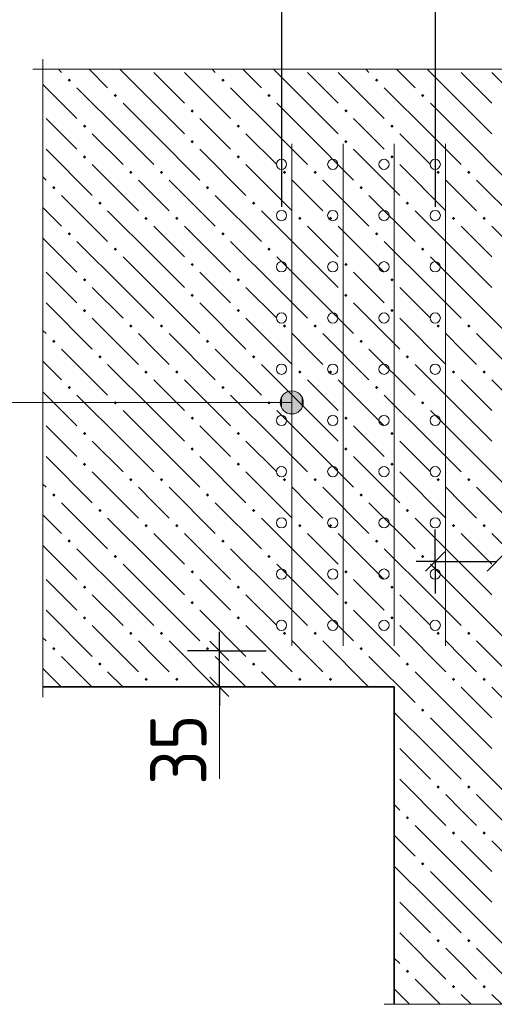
# Model space of a CAD drawing. Header units: millimetres. Extents: x 0 to 50400, y 0 to 35640.
# Tile 16 of 46: x 4924 to 7147, y 16318 to 20931. Entities that reach past the tile are written whole.
import ezdxf

# ---------------------------------------------------------------- set-up
doc = ezdxf.new("R2010")
doc.units = ezdxf.units.MM
for name, color, linetype, lineweight in [('Standard', 7, 'Continuous', 25), ('ЖБ Перекрытие верхний уровень', 7, 'Continuous', 35), ('Общий01', 7, 'Continuous', 13), ('Размерная линия_ общее', 7, 'Continuous', 13)]:
    doc.layers.add(name, color=color, linetype=linetype, lineweight=lineweight)
doc.layers.add('Вспомогательная арматура', color=7, linetype='Continuous', lineweight=18, true_color=0x656565)
doc.layers.add('Поперечная арматура', color=7, linetype='Continuous', lineweight=18, true_color=0x5a2814)
doc.layers.add('Размерная выноска', color=7, linetype='Continuous')
doc.styles.add('ISOCPEUR', font='txt')

msp = doc.modelspace()

# ---------------------------------------------------------------- hatches: boundary and pattern name
at = {"layer": 'ЖБ Перекрытие верхний уровень', "linetype": 'Continuous', "lineweight": 18, "transparency": 33554687}
for points in [[(5147.9, 20648.3), (5155.7, 20656.1), (5163.5, 20648.3), (5155.7, 20640.5)], [(5867.9, 20648.3), (5875.7, 20656.1), (5883.5, 20648.3), (5875.7, 20640.5)], [(6587.9, 20648.3), (6595.7, 20656.1), (6603.5, 20648.3), (6595.7, 20640.5)], [(5363.9, 20576.3), (5371.7, 20584.1), (5379.5, 20576.3), (5371.7, 20568.5)], [(6083.9, 20576.3), (6091.7, 20584.1), (6099.5, 20576.3), (6091.7, 20568.5)], [(6803.9, 20576.3), (6811.7, 20584.1), (6819.5, 20576.3), (6811.7, 20568.5)], [(5723.9, 20504.3), (5731.7, 20512.1), (5739.5, 20504.3), (5731.7, 20496.5)], [(6443.9, 20504.3), (6451.7, 20512.1), (6459.5, 20504.3), (6451.7, 20496.5)], [(5219.9, 20432.3), (5227.7, 20440.1), (5235.5, 20432.3), (5227.7, 20424.5)], [(5939.9, 20432.3), (5947.7, 20440.1), (5955.5, 20432.3), (5947.7, 20424.5)], [(6659.9, 20432.3), (6667.7, 20440.1), (6675.5, 20432.3), (6667.7, 20424.5)], [(5723.9, 20360.3), (5731.7, 20368.1), (5739.5, 20360.3), (5731.7, 20352.5)], [(6443.9, 20360.3), (6451.7, 20368.1), (6459.5, 20360.3), (6451.7, 20352.5)], [(5219.9, 20288.3), (5227.7, 20296.1), (5235.5, 20288.3), (5227.7, 20280.5)], [(5939.9, 20288.3), (5947.7, 20296.1), (5955.5, 20288.3), (5947.7, 20280.5)], [(6659.9, 20288.3), (6667.7, 20296.1), (6675.5, 20288.3), (6667.7, 20280.5)], [(5435.9, 20216.3), (5443.7, 20224.1), (5451.5, 20216.3), (5443.7, 20208.5)], [(5579.9, 20216.3), (5587.7, 20224.1), (5595.5, 20216.3), (5587.7, 20208.5)], [(6155.9, 20216.3), (6163.7, 20224.1), (6171.5, 20216.3), (6163.7, 20208.5)], [(6299.9, 20216.3), (6307.7, 20224.1), (6315.5, 20216.3), (6307.7, 20208.5)], [(6875.9, 20216.3), (6883.7, 20224.1), (6891.5, 20216.3), (6883.7, 20208.5)], [(7019.9, 20216.3), (7027.7, 20224.1), (7035.5, 20216.3), (7027.7, 20208.5)], [(5075.9, 20144.3), (5083.7, 20152.1), (5091.5, 20144.3), (5083.7, 20136.5)], [(5795.9, 20144.3), (5803.7, 20152.1), (5811.5, 20144.3), (5803.7, 20136.5)], [(6515.9, 20144.3), (6523.7, 20152.1), (6531.5, 20144.3), (6523.7, 20136.5)], [(5291.9, 20072.3), (5299.7, 20080.1), (5307.5, 20072.3), (5299.7, 20064.5)], [(6011.9, 20072.3), (6019.7, 20080.1), (6027.5, 20072.3), (6019.7, 20064.5)], [(6731.9, 20072.3), (6739.7, 20080.1), (6747.5, 20072.3), (6739.7, 20064.5)], [(5507.9, 20000.3), (5515.7, 20008.1), (5523.5, 20000.3), (5515.7, 19992.5)], [(5651.9, 20000.3), (5659.7, 20008.1), (5667.5, 20000.3), (5659.7, 19992.5)], [(6227.9, 20000.3), (6235.7, 20008.1), (6243.5, 20000.3), (6235.7, 19992.5)], [(6371.9, 20000.3), (6379.7, 20008.1), (6387.5, 20000.3), (6379.7, 19992.5)], [(6947.9, 20000.3), (6955.7, 20008.1), (6963.5, 20000.3), (6955.7, 19992.5)], [(7091.9, 20000.3), (7099.7, 20008.1), (7107.5, 20000.3), (7099.7, 19992.5)], [(5147.9, 19928.3), (5155.7, 19936.1), (5163.5, 19928.3), (5155.7, 19920.5)], [(5867.9, 19928.3), (5875.7, 19936.1), (5883.5, 19928.3), (5875.7, 19920.5)], [(6587.9, 19928.3), (6595.7, 19936.1), (6603.5, 19928.3), (6595.7, 19920.5)], [(5363.9, 19856.3), (5371.7, 19864.1), (5379.5, 19856.3), (5371.7, 19848.5)], [(6083.9, 19856.3), (6091.7, 19864.1), (6099.5, 19856.3), (6091.7, 19848.5)], [(6803.9, 19856.3), (6811.7, 19864.1), (6819.5, 19856.3), (6811.7, 19848.5)], [(5723.9, 19784.3), (5731.7, 19792.1), (5739.5, 19784.3), (5731.7, 19776.5)], [(6443.9, 19784.3), (6451.7, 19792.1), (6459.5, 19784.3), (6451.7, 19776.5)], [(5219.9, 19712.3), (5227.7, 19720.1), (5235.5, 19712.3), (5227.7, 19704.5)], [(5939.9, 19712.3), (5947.7, 19720.1), (5955.5, 19712.3), (5947.7, 19704.5)], [(6659.9, 19712.3), (6667.7, 19720.1), (6675.5, 19712.3), (6667.7, 19704.5)], [(5723.9, 19640.3), (5731.7, 19648.1), (5739.5, 19640.3), (5731.7, 19632.5)], [(6443.9, 19640.3), (6451.7, 19648.1), (6459.5, 19640.3), (6451.7, 19632.5)], [(5219.9, 19568.3), (5227.7, 19576.1), (5235.5, 19568.3), (5227.7, 19560.5)], [(5939.9, 19568.3), (5947.7, 19576.1), (5955.5, 19568.3), (5947.7, 19560.5)], [(6659.9, 19568.3), (6667.7, 19576.1), (6675.5, 19568.3), (6667.7, 19560.5)], [(5435.9, 19496.3), (5443.7, 19504.1), (5451.5, 19496.3), (5443.7, 19488.5)], [(5579.9, 19496.3), (5587.7, 19504.1), (5595.5, 19496.3), (5587.7, 19488.5)], [(6155.9, 19496.3), (6163.7, 19504.1), (6171.5, 19496.3), (6163.7, 19488.5)], [(6299.9, 19496.3), (6307.7, 19504.1), (6315.5, 19496.3), (6307.7, 19488.5)], [(6875.9, 19496.3), (6883.7, 19504.1), (6891.5, 19496.3), (6883.7, 19488.5)], [(7019.9, 19496.3), (7027.7, 19504.1), (7035.5, 19496.3), (7027.7, 19488.5)], [(5075.9, 19424.3), (5083.7, 19432.1), (5091.5, 19424.3), (5083.7, 19416.5)], [(5795.9, 19424.3), (5803.7, 19432.1), (5811.5, 19424.3), (5803.7, 19416.5)], [(6515.9, 19424.3), (6523.7, 19432.1), (6531.5, 19424.3), (6523.7, 19416.5)], [(5291.9, 19352.3), (5299.7, 19360.1), (5307.5, 19352.3), (5299.7, 19344.5)], [(6011.9, 19352.3), (6019.7, 19360.1), (6027.5, 19352.3), (6019.7, 19344.5)], [(6731.9, 19352.3), (6739.7, 19360.1), (6747.5, 19352.3), (6739.7, 19344.5)], [(5507.9, 19280.3), (5515.7, 19288.1), (5523.5, 19280.3), (5515.7, 19272.5)], [(5651.9, 19280.3), (5659.7, 19288.1), (5667.5, 19280.3), (5659.7, 19272.5)], [(6227.9, 19280.3), (6235.7, 19288.1), (6243.5, 19280.3), (6235.7, 19272.5)], [(6371.9, 19280.3), (6379.7, 19288.1), (6387.5, 19280.3), (6379.7, 19272.5)], [(6947.9, 19280.3), (6955.7, 19288.1), (6963.5, 19280.3), (6955.7, 19272.5)], [(7091.9, 19280.3), (7099.7, 19288.1), (7107.5, 19280.3), (7099.7, 19272.5)], [(5147.9, 19208.3), (5155.7, 19216.1), (5163.5, 19208.3), (5155.7, 19200.5)], [(5867.9, 19208.3), (5875.7, 19216.1), (5883.5, 19208.3), (5875.7, 19200.5)], [(6587.9, 19208.3), (6595.7, 19216.1), (6603.5, 19208.3), (6595.7, 19200.5)], [(5363.9, 19136.3), (5371.7, 19144.1), (5379.5, 19136.3), (5371.7, 19128.5)], [(6083.9, 19136.3), (6091.7, 19144.1), (6099.5, 19136.3), (6091.7, 19128.5)], [(6803.9, 19136.3), (6811.7, 19144.1), (6819.5, 19136.3), (6811.7, 19128.5)], [(5723.9, 19064.3), (5731.7, 19072.1), (5739.5, 19064.3), (5731.7, 19056.5)], [(6443.9, 19064.3), (6451.7, 19072.1), (6459.5, 19064.3), (6451.7, 19056.5)], [(5219.9, 18992.3), (5227.7, 19000.1), (5235.5, 18992.3), (5227.7, 18984.5)], [(5939.9, 18992.3), (5947.7, 19000.1), (5955.5, 18992.3), (5947.7, 18984.5)], [(6659.9, 18992.3), (6667.7, 19000.1), (6675.5, 18992.3), (6667.7, 18984.5)], [(5723.9, 18920.3), (5731.7, 18928.1), (5739.5, 18920.3), (5731.7, 18912.5)], [(6443.9, 18920.3), (6451.7, 18928.1), (6459.5, 18920.3), (6451.7, 18912.5)], [(5219.9, 18848.3), (5227.7, 18856.1), (5235.5, 18848.3), (5227.7, 18840.5)], [(5939.9, 18848.3), (5947.7, 18856.1), (5955.5, 18848.3), (5947.7, 18840.5)], [(6659.9, 18848.3), (6667.7, 18856.1), (6675.5, 18848.3), (6667.7, 18840.5)], [(5435.9, 18776.3), (5443.7, 18784.1), (5451.5, 18776.3), (5443.7, 18768.5)], [(5579.9, 18776.3), (5587.7, 18784.1), (5595.5, 18776.3), (5587.7, 18768.5)], [(6155.9, 18776.3), (6163.7, 18784.1), (6171.5, 18776.3), (6163.7, 18768.5)], [(6299.9, 18776.3), (6307.7, 18784.1), (6315.5, 18776.3), (6307.7, 18768.5)], [(6875.9, 18776.3), (6883.7, 18784.1), (6891.5, 18776.3), (6883.7, 18768.5)], [(7019.9, 18776.3), (7027.7, 18784.1), (7035.5, 18776.3), (7027.7, 18768.5)], [(5075.9, 18704.3), (5083.7, 18712.1), (5091.5, 18704.3), (5083.7, 18696.5)], [(5795.9, 18704.3), (5803.7, 18712.1), (5811.5, 18704.3), (5803.7, 18696.5)], [(6515.9, 18704.3), (6523.7, 18712.1), (6531.5, 18704.3), (6523.7, 18696.5)], [(5291.9, 18632.3), (5299.7, 18640.1), (5307.5, 18632.3), (5299.7, 18624.5)], [(6011.9, 18632.3), (6019.7, 18640.1), (6027.5, 18632.3), (6019.7, 18624.5)], [(6731.9, 18632.3), (6739.7, 18640.1), (6747.5, 18632.3), (6739.7, 18624.5)], [(5507.9, 18560.3), (5515.7, 18568.1), (5523.5, 18560.3), (5515.7, 18552.5)], [(5651.9, 18560.3), (5659.7, 18568.1), (5667.5, 18560.3), (5659.7, 18552.5)], [(6227.9, 18560.3), (6235.7, 18568.1), (6243.5, 18560.3), (6235.7, 18552.5)], [(6371.9, 18560.3), (6379.7, 18568.1), (6387.5, 18560.3), (6379.7, 18552.5)], [(6947.9, 18560.3), (6955.7, 18568.1), (6963.5, 18560.3), (6955.7, 18552.5)], [(7091.9, 18560.3), (7099.7, 18568.1), (7107.5, 18560.3), (7099.7, 18552.5)], [(5147.9, 18488.3), (5155.7, 18496.1), (5163.5, 18488.3), (5155.7, 18480.5)], [(5867.9, 18488.3), (5875.7, 18496.1), (5883.5, 18488.3), (5875.7, 18480.5)], [(6587.9, 18488.3), (6595.7, 18496.1), (6603.5, 18488.3), (6595.7, 18480.5)], [(5363.9, 18416.3), (5371.7, 18424.1), (5379.5, 18416.3), (5371.7, 18408.5)], [(6083.9, 18416.3), (6091.7, 18424.1), (6099.5, 18416.3), (6091.7, 18408.5)], [(6803.9, 18416.3), (6811.7, 18424.1), (6819.5, 18416.3), (6811.7, 18408.5)], [(5723.9, 18344.3), (5731.7, 18352.1), (5739.5, 18344.3), (5731.7, 18336.5)], [(6443.9, 18344.3), (6451.7, 18352.1), (6459.5, 18344.3), (6451.7, 18336.5)], [(5219.9, 18272.3), (5227.7, 18280.1), (5235.5, 18272.3), (5227.7, 18264.5)], [(5939.9, 18272.3), (5947.7, 18280.1), (5955.5, 18272.3), (5947.7, 18264.5)], [(6659.9, 18272.3), (6667.7, 18280.1), (6675.5, 18272.3), (6667.7, 18264.5)], [(5723.9, 18200.3), (5731.7, 18208.1), (5739.5, 18200.3), (5731.7, 18192.5)], [(6443.9, 18200.3), (6451.7, 18208.1), (6459.5, 18200.3), (6451.7, 18192.5)], [(5219.9, 18128.3), (5227.7, 18136.1), (5235.5, 18128.3), (5227.7, 18120.5)], [(5939.9, 18128.3), (5947.7, 18136.1), (5955.5, 18128.3), (5947.7, 18120.5)], [(6659.9, 18128.3), (6667.7, 18136.1), (6675.5, 18128.3), (6667.7, 18120.5)], [(5435.9, 18056.3), (5443.7, 18064.1), (5451.5, 18056.3), (5443.7, 18048.5)], [(5579.9, 18056.3), (5587.7, 18064.1), (5595.5, 18056.3), (5587.7, 18048.5)], [(6155.9, 18056.3), (6163.7, 18064.1), (6171.5, 18056.3), (6163.7, 18048.5)], [(6299.9, 18056.3), (6307.7, 18064.1), (6315.5, 18056.3), (6307.7, 18048.5)], [(6875.9, 18056.3), (6883.7, 18064.1), (6891.5, 18056.3), (6883.7, 18048.5)], [(7019.9, 18056.3), (7027.7, 18064.1), (7035.5, 18056.3), (7027.7, 18048.5)], [(5075.9, 17984.3), (5083.7, 17992.1), (5091.5, 17984.3), (5083.7, 17976.5)], [(5795.9, 17984.3), (5803.7, 17992.1), (5811.5, 17984.3), (5803.7, 17976.5)], [(6515.9, 17984.3), (6523.7, 17992.1), (6531.5, 17984.3), (6523.7, 17976.5)], [(5291.9, 17912.3), (5299.7, 17920.1), (5307.5, 17912.3), (5299.7, 17904.5)], [(6011.9, 17912.3), (6019.7, 17920.1), (6027.5, 17912.3), (6019.7, 17904.5)], [(6731.9, 17912.3), (6739.7, 17920.1), (6747.5, 17912.3), (6739.7, 17904.5)], [(5507.9, 17840.3), (5515.7, 17848.1), (5523.5, 17840.3), (5515.7, 17832.5)], [(5651.9, 17840.3), (5659.7, 17848.1), (5667.5, 17840.3), (5659.7, 17832.5)], [(6227.9, 17840.3), (6235.7, 17848.1), (6243.5, 17840.3), (6235.7, 17832.5)], [(6371.9, 17840.3), (6379.7, 17848.1), (6387.5, 17840.3), (6379.7, 17832.5)], [(6947.9, 17840.3), (6955.7, 17848.1), (6963.5, 17840.3), (6955.7, 17832.5)], [(7091.9, 17840.3), (7099.7, 17848.1), (7107.5, 17840.3), (7099.7, 17832.5)], [(6803.9, 17696.3), (6811.7, 17704.1), (6819.5, 17696.3), (6811.7, 17688.5)], [(6875.9, 17336.3), (6883.7, 17344.1), (6891.5, 17336.3), (6883.7, 17328.5)], [(7019.9, 17336.3), (7027.7, 17344.1), (7035.5, 17336.3), (7027.7, 17328.5)], [(6731.9, 17192.3), (6739.7, 17200.1), (6747.5, 17192.3), (6739.7, 17184.5)], [(6947.9, 17120.3), (6955.7, 17128.1), (6963.5, 17120.3), (6955.7, 17112.5)], [(7091.9, 17120.3), (7099.7, 17128.1), (7107.5, 17120.3), (7099.7, 17112.5)], [(6803.9, 16976.3), (6811.7, 16984.1), (6819.5, 16976.3), (6811.7, 16968.5)], [(6875.9, 16616.3), (6883.7, 16624.1), (6891.5, 16616.3), (6883.7, 16608.5)], [(7019.9, 16616.3), (7027.7, 16624.1), (7035.5, 16616.3), (7027.7, 16608.5)], [(6731.9, 16472.3), (6739.7, 16480.1), (6747.5, 16472.3), (6739.7, 16464.5)], [(6947.9, 16400.3), (6955.7, 16408.1), (6963.5, 16400.3), (6955.7, 16392.5)], [(7091.9, 16400.3), (7099.7, 16408.1), (7107.5, 16400.3), (7099.7, 16392.5)]]:
    msp.add_hatch(color=7, dxfattribs=at).paths.add_polyline_path(points, flags=16)
at = {"layer": 'Общий01', "linetype": 'Continuous', "lineweight": 13, "transparency": 33554687}
for points in [[(6151.9, 19110.9), (6151.9, 19164.9), (6144.3, 19137.9)], [(6171.3, 19091.5), (6171.3, 19184.4), (6151.9, 19164.9)], [(6171.3, 19091.5), (6151.9, 19164.9), (6151.9, 19110.9)], [(6198.3, 19083.9), (6198.3, 19191.9), (6171.3, 19184.4)], [(6198.3, 19083.9), (6171.3, 19184.4), (6171.3, 19091.5)], [(6225.3, 19091.5), (6225.3, 19184.4), (6198.3, 19191.9)], [(6225.3, 19091.5), (6198.3, 19191.9), (6198.3, 19083.9)], [(6244.7, 19110.9), (6244.7, 19164.9), (6225.3, 19184.4)], [(6244.7, 19110.9), (6225.3, 19184.4), (6225.3, 19091.5)], [(6244.7, 19164.9), (6244.7, 19110.9), (6252.3, 19137.9)]]:
    msp.add_hatch(color=7, dxfattribs=at).paths.add_polyline_path(points)

# ---------------------------------------------------------------- linework, layer by layer
at = {"layer": 'Standard', "color": 251, "linetype": 'Continuous', "lineweight": -3, "true_color": 0x656565, "transparency": 33554687}
for p, q in [((6150.3, 21131.1), (6150.3, 20054.1)), ((6870.3, 21131.1), (6870.3, 20054.1)), ((6870.3, 18392.7), (6870.3, 18542.7)), ((6870.3, 18392.7), (6870.3, 18440.5)), ((6870.3, 18392.7), (6870.3, 18242.7)), ((5859, 17973.7), (5709, 17973.7)), ((5859, 17973.7), (6009, 17973.7)), ((5859, 17973.7), (6078.3, 17973.7)), ((5859, 17805.7), (5709, 17805.7)), ((5859, 17805.7), (6009, 17805.7)), ((5859, 17805.7), (6534.3, 17805.7))]:
    msp.add_line(p, q, dxfattribs=at)
at = {"layer": 'Standard', "color": 7, "linetype": 'Continuous', "lineweight": 25, "transparency": 33554687}
for p, q in [((6825.3, 18347.7), (6915.3, 18437.7)), ((7113.3, 18347.7), (7203.3, 18437.7)), ((5904, 17928.7), (5814, 18018.7)), ((5904, 17760.7), (5814, 17850.7))]:
    msp.add_line(p, q, dxfattribs=at)
at = {"layer": 'Standard', "color": 7, "linetype": 'Continuous', "lineweight": -3, "transparency": 33554687}
for p, q in [((6870.3, 18392.7), (6780.3, 18392.7)), ((6870.3, 18392.7), (7158.3, 18392.7)), ((5859, 17973.7), (5859, 18063.7)), ((5859, 17805.7), (5859, 17973.7)), ((5859, 17805.7), (5859, 17715.7))]:
    msp.add_line(p, q, dxfattribs=at)
at = {"layer": 'Вспомогательная арматура', "color": 251, "linetype": 'Continuous', "lineweight": 18, "true_color": 0x656565, "transparency": 33554687}
for p, q in [((6198.3, 20349.7), (6198.3, 17997.7)), ((6198.3, 20349.7), (6198.3, 17997.7)), ((6438.3, 20349.7), (6438.3, 17997.7)), ((6438.3, 20349.7), (6438.3, 17997.7)), ((6678.3, 20349.7), (6678.3, 17997.7)), ((6678.3, 20349.7), (6678.3, 17997.7)), ((6918.3, 20349.7), (6918.3, 17997.7)), ((6918.3, 20349.7), (6918.3, 17997.7))]:
    msp.add_line(p, q, dxfattribs=at)
at = {"layer": 'ЖБ Перекрытие верхний уровень', "color": 9, "linetype": 'Continuous', "lineweight": 18, "true_color": 0xc7c7c7, "transparency": 33554687}
for p, q in [((5105, 20699), (5119.7, 20684.3)), ((5249, 20699), (5335.7, 20612.3)), ((5551.7, 20540.3), (5393, 20699)), ((5551.7, 20684.3), (5695.7, 20540.3)), ((5695.7, 20684.3), (5911.7, 20468.3)), ((5825, 20699), (5839.7, 20684.3)), ((5969, 20699), (6055.7, 20612.3)), ((6271.7, 20540.3), (6113, 20699)), ((6271.7, 20684.3), (6415.7, 20540.3)), ((6415.7, 20684.3), (6631.7, 20468.3)), ((6545, 20699), (6559.7, 20684.3)), ((6689, 20699), (6775.7, 20612.3)), ((6991.7, 20540.3), (6833, 20699)), ((6991.7, 20684.3), (7135.7, 20540.3)), ((7135.7, 20684.3), (7351.7, 20468.3)), ((5032.5, 20627.5), (5191.7, 20468.3)), ((5407.7, 20396.3), (5191.7, 20612.3)), ((6127.7, 20396.3), (5911.7, 20612.3)), ((6847.7, 20396.3), (6631.7, 20612.3)), ((5407.7, 20540.3), (5551.7, 20396.3)), ((5551.7, 20540.3), (5695.7, 20396.3)), ((6127.7, 20540.3), (6271.7, 20396.3)), ((6271.7, 20540.3), (6415.7, 20396.3)), ((6847.7, 20540.3), (6991.7, 20396.3)), ((6991.7, 20540.3), (7135.7, 20396.3)), ((5119.7, 20396.3), (5047.7, 20468.3)), ((5839.7, 20396.3), (5767.7, 20468.3)), ((6559.7, 20396.3), (6487.7, 20468.3)), ((5191.7, 20324.3), (5119.7, 20396.3)), ((5263.7, 20396.3), (5407.7, 20252.3)), ((5407.7, 20396.3), (5551.7, 20252.3)), ((5551.7, 20396.3), (5767.7, 20180.3)), ((5911.7, 20324.3), (5839.7, 20396.3)), ((5983.7, 20396.3), (6127.7, 20252.3)), ((6127.7, 20396.3), (6271.7, 20252.3)), ((6271.7, 20396.3), (6487.7, 20180.3)), ((6631.7, 20324.3), (6559.7, 20396.3)), ((6703.7, 20396.3), (6847.7, 20252.3)), ((6847.7, 20396.3), (6991.7, 20252.3)), ((6991.7, 20396.3), (7207.7, 20180.3)), ((5047.7, 20324.3), (5263.7, 20108.3)), ((5767.7, 20324.3), (5983.7, 20108.3)), ((6487.7, 20324.3), (6703.7, 20108.3)), ((5263.7, 20252.3), (5479.7, 20036.3)), ((5983.7, 20252.3), (6199.7, 20036.3)), ((6703.7, 20252.3), (6919.7, 20036.3)), ((5032.5, 20195.5), (5047.7, 20180.3)), ((5551.7, 20108.3), (5479.7, 20180.3)), ((5623.7, 20180.3), (5839.7, 19964.3)), ((6271.7, 20108.3), (6199.7, 20180.3)), ((6343.7, 20180.3), (6559.7, 19964.3)), ((6991.7, 20108.3), (6919.7, 20180.3)), ((7063.7, 20180.3), (7279.7, 19964.3)), ((5119.7, 20108.3), (5335.7, 19892.3)), ((5623.7, 20036.3), (5551.7, 20108.3)), ((5839.7, 20108.3), (6055.7, 19892.3)), ((6343.7, 20036.3), (6271.7, 20108.3)), ((6559.7, 20108.3), (6775.7, 19892.3)), ((7063.7, 20036.3), (6991.7, 20108.3)), ((5032.5, 20051.5), (5119.7, 19964.3)), ((5551.7, 19820.3), (5335.7, 20036.3)), ((6271.7, 19820.3), (6055.7, 20036.3)), ((6991.7, 19820.3), (6775.7, 20036.3)), ((5551.7, 19964.3), (5695.7, 19820.3)), ((5695.7, 19964.3), (5911.7, 19748.3)), ((6271.7, 19964.3), (6415.7, 19820.3)), ((6415.7, 19964.3), (6631.7, 19748.3)), ((6991.7, 19964.3), (7135.7, 19820.3)), ((7135.7, 19964.3), (7351.7, 19748.3)), ((5032.5, 19907.5), (5191.7, 19748.3)), ((5407.7, 19676.3), (5191.7, 19892.3)), ((6127.7, 19676.3), (5911.7, 19892.3)), ((6847.7, 19676.3), (6631.7, 19892.3)), ((5407.7, 19820.3), (5551.7, 19676.3)), ((5551.7, 19820.3), (5695.7, 19676.3)), ((6127.7, 19820.3), (6271.7, 19676.3)), ((6271.7, 19820.3), (6415.7, 19676.3)), ((6847.7, 19820.3), (6991.7, 19676.3)), ((6991.7, 19820.3), (7135.7, 19676.3)), ((5119.7, 19676.3), (5047.7, 19748.3)), ((5839.7, 19676.3), (5767.7, 19748.3)), ((6559.7, 19676.3), (6487.7, 19748.3)), ((5191.7, 19604.3), (5119.7, 19676.3)), ((5263.7, 19676.3), (5407.7, 19532.3)), ((5407.7, 19676.3), (5551.7, 19532.3)), ((5551.7, 19676.3), (5767.7, 19460.3)), ((5911.7, 19604.3), (5839.7, 19676.3)), ((5983.7, 19676.3), (6127.7, 19532.3)), ((6127.7, 19676.3), (6271.7, 19532.3)), ((6271.7, 19676.3), (6487.7, 19460.3)), ((6631.7, 19604.3), (6559.7, 19676.3)), ((6703.7, 19676.3), (6847.7, 19532.3)), ((6847.7, 19676.3), (6991.7, 19532.3)), ((6991.7, 19676.3), (7207.7, 19460.3)), ((5047.7, 19604.3), (5263.7, 19388.3)), ((5767.7, 19604.3), (5983.7, 19388.3)), ((6487.7, 19604.3), (6703.7, 19388.3)), ((5263.7, 19532.3), (5479.7, 19316.3)), ((5983.7, 19532.3), (6199.7, 19316.3)), ((6703.7, 19532.3), (6919.7, 19316.3)), ((5032.5, 19475.5), (5047.7, 19460.3)), ((5551.7, 19388.3), (5479.7, 19460.3)), ((5623.7, 19460.3), (5839.7, 19244.3)), ((6271.7, 19388.3), (6199.7, 19460.3)), ((6343.7, 19460.3), (6559.7, 19244.3)), ((6991.7, 19388.3), (6919.7, 19460.3)), ((7063.7, 19460.3), (7279.7, 19244.3)), ((5119.7, 19388.3), (5335.7, 19172.3)), ((5623.7, 19316.3), (5551.7, 19388.3)), ((5839.7, 19388.3), (6055.7, 19172.3)), ((6343.7, 19316.3), (6271.7, 19388.3)), ((6559.7, 19388.3), (6775.7, 19172.3)), ((7063.7, 19316.3), (6991.7, 19388.3)), ((5032.5, 19331.5), (5119.7, 19244.3)), ((5551.7, 19100.3), (5335.7, 19316.3)), ((6271.7, 19100.3), (6055.7, 19316.3)), ((6991.7, 19100.3), (6775.7, 19316.3)), ((5551.7, 19244.3), (5695.7, 19100.3)), ((5695.7, 19244.3), (5911.7, 19028.3)), ((6271.7, 19244.3), (6415.7, 19100.3)), ((6415.7, 19244.3), (6631.7, 19028.3)), ((6991.7, 19244.3), (7135.7, 19100.3)), ((7135.7, 19244.3), (7351.7, 19028.3)), ((5032.5, 19187.5), (5191.7, 19028.3)), ((5407.7, 18956.3), (5191.7, 19172.3)), ((6127.7, 18956.3), (5911.7, 19172.3)), ((6847.7, 18956.3), (6631.7, 19172.3)), ((5407.7, 19100.3), (5551.7, 18956.3)), ((5551.7, 19100.3), (5695.7, 18956.3)), ((6127.7, 19100.3), (6271.7, 18956.3)), ((6271.7, 19100.3), (6415.7, 18956.3)), ((6847.7, 19100.3), (6991.7, 18956.3)), ((6991.7, 19100.3), (7135.7, 18956.3)), ((5119.7, 18956.3), (5047.7, 19028.3)), ((5839.7, 18956.3), (5767.7, 19028.3)), ((6559.7, 18956.3), (6487.7, 19028.3)), ((5191.7, 18884.3), (5119.7, 18956.3)), ((5263.7, 18956.3), (5407.7, 18812.3)), ((5407.7, 18956.3), (5551.7, 18812.3)), ((5551.7, 18956.3), (5767.7, 18740.3)), ((5911.7, 18884.3), (5839.7, 18956.3)), ((5983.7, 18956.3), (6127.7, 18812.3)), ((6127.7, 18956.3), (6271.7, 18812.3)), ((6271.7, 18956.3), (6487.7, 18740.3)), ((6631.7, 18884.3), (6559.7, 18956.3)), ((6703.7, 18956.3), (6847.7, 18812.3)), ((6847.7, 18956.3), (6991.7, 18812.3)), ((6991.7, 18956.3), (7207.7, 18740.3)), ((5047.7, 18884.3), (5263.7, 18668.3)), ((5767.7, 18884.3), (5983.7, 18668.3)), ((6487.7, 18884.3), (6703.7, 18668.3)), ((5263.7, 18812.3), (5479.7, 18596.3)), ((5983.7, 18812.3), (6199.7, 18596.3)), ((6703.7, 18812.3), (6919.7, 18596.3)), ((5032.5, 18755.5), (5047.7, 18740.3)), ((5551.7, 18668.3), (5479.7, 18740.3)), ((5623.7, 18740.3), (5839.7, 18524.3)), ((6271.7, 18668.3), (6199.7, 18740.3)), ((6343.7, 18740.3), (6559.7, 18524.3)), ((6991.7, 18668.3), (6919.7, 18740.3)), ((7063.7, 18740.3), (7279.7, 18524.3)), ((5119.7, 18668.3), (5335.7, 18452.3)), ((5623.7, 18596.3), (5551.7, 18668.3)), ((5839.7, 18668.3), (6055.7, 18452.3)), ((6343.7, 18596.3), (6271.7, 18668.3)), ((6559.7, 18668.3), (6775.7, 18452.3)), ((7063.7, 18596.3), (6991.7, 18668.3)), ((5032.5, 18611.5), (5119.7, 18524.3)), ((5551.7, 18380.3), (5335.7, 18596.3)), ((6271.7, 18380.3), (6055.7, 18596.3)), ((6991.7, 18380.3), (6775.7, 18596.3)), ((5551.7, 18524.3), (5695.7, 18380.3)), ((5695.7, 18524.3), (5911.7, 18308.3)), ((6271.7, 18524.3), (6415.7, 18380.3)), ((6415.7, 18524.3), (6631.7, 18308.3)), ((6991.7, 18524.3), (7135.7, 18380.3)), ((7135.7, 18524.3), (7351.7, 18308.3)), ((5032.5, 18467.5), (5191.7, 18308.3)), ((5407.7, 18236.3), (5191.7, 18452.3)), ((6127.7, 18236.3), (5911.7, 18452.3)), ((6847.7, 18236.3), (6631.7, 18452.3)), ((5407.7, 18380.3), (5551.7, 18236.3)), ((5551.7, 18380.3), (5695.7, 18236.3)), ((6127.7, 18380.3), (6271.7, 18236.3)), ((6271.7, 18380.3), (6415.7, 18236.3)), ((6847.7, 18380.3), (6991.7, 18236.3)), ((6991.7, 18380.3), (7135.7, 18236.3)), ((5119.7, 18236.3), (5047.7, 18308.3)), ((5839.7, 18236.3), (5767.7, 18308.3)), ((6559.7, 18236.3), (6487.7, 18308.3)), ((5191.7, 18164.3), (5119.7, 18236.3)), ((5263.7, 18236.3), (5407.7, 18092.3)), ((5407.7, 18236.3), (5551.7, 18092.3)), ((5551.7, 18236.3), (5767.7, 18020.3)), ((5911.7, 18164.3), (5839.7, 18236.3)), ((5983.7, 18236.3), (6127.7, 18092.3)), ((6127.7, 18236.3), (6271.7, 18092.3)), ((6271.7, 18236.3), (6487.7, 18020.3)), ((6631.7, 18164.3), (6559.7, 18236.3)), ((6703.7, 18236.3), (6847.7, 18092.3)), ((6847.7, 18236.3), (6991.7, 18092.3)), ((6991.7, 18236.3), (7207.7, 18020.3)), ((5047.7, 18164.3), (5263.7, 17948.3)), ((5767.7, 18164.3), (5983.7, 17948.3)), ((6487.7, 18164.3), (6703.7, 17948.3)), ((5263.7, 18092.3), (5479.7, 17876.3)), ((5983.7, 18092.3), (6199.7, 17876.3)), ((6703.7, 18092.3), (6919.7, 17876.3)), ((5032.5, 18035.5), (5047.7, 18020.3)), ((5551.7, 17948.3), (5479.7, 18020.3)), ((5623.7, 18020.3), (5838.3, 17805.7)), ((6271.7, 17948.3), (6199.7, 18020.3)), ((6343.7, 18020.3), (6558.3, 17805.7)), ((6991.7, 17948.3), (6919.7, 18020.3)), ((7063.7, 18020.3), (7279.7, 17804.3)), ((5119.7, 17948.3), (5262.3, 17805.7)), ((5623.7, 17876.3), (5551.7, 17948.3)), ((5839.7, 17948.3), (5982.3, 17805.7)), ((6343.7, 17876.3), (6271.7, 17948.3)), ((6559.7, 17948.3), (6775.7, 17732.3)), ((7063.7, 17876.3), (6991.7, 17948.3)), ((5032.5, 17891.5), (5118.3, 17805.7)), ((5406.3, 17805.7), (5335.7, 17876.3)), ((6126.3, 17805.7), (6055.7, 17876.3)), ((6991.7, 17660.3), (6775.7, 17876.3)), ((6991.7, 17804.3), (7135.7, 17660.3)), ((7135.7, 17804.3), (7351.7, 17588.3)), ((6847.7, 17516.3), (6678.3, 17685.7)), ((6847.7, 17660.3), (6991.7, 17516.3)), ((6991.7, 17660.3), (7135.7, 17516.3)), ((6703.7, 17516.3), (6847.7, 17372.3)), ((6847.7, 17516.3), (6991.7, 17372.3)), ((6991.7, 17516.3), (7207.7, 17300.3)), ((6703.7, 17372.3), (6919.7, 17156.3)), ((6991.7, 17228.3), (6919.7, 17300.3)), ((7063.7, 17300.3), (7279.7, 17084.3)), ((6678.3, 17253.7), (6703.7, 17228.3)), ((7063.7, 17156.3), (6991.7, 17228.3)), ((6991.7, 16940.3), (6775.7, 17156.3)), ((6678.3, 17109.7), (6775.7, 17012.3)), ((6991.7, 17084.3), (7135.7, 16940.3)), ((7135.7, 17084.3), (7351.7, 16868.3)), ((6847.7, 16796.3), (6678.3, 16965.7)), ((6847.7, 16940.3), (6991.7, 16796.3)), ((6991.7, 16940.3), (7135.7, 16796.3)), ((6703.7, 16796.3), (6847.7, 16652.3)), ((6847.7, 16796.3), (6991.7, 16652.3)), ((6991.7, 16796.3), (7207.7, 16580.3)), ((6703.7, 16652.3), (6919.7, 16436.3)), ((6991.7, 16508.3), (6919.7, 16580.3)), ((7063.7, 16580.3), (7279.7, 16364.3)), ((6678.3, 16533.7), (6703.7, 16508.3)), ((7063.7, 16436.3), (6991.7, 16508.3)), ((6894.1, 16317.9), (6775.7, 16436.3)), ((6678.3, 16389.7), (6750.2, 16317.9)), ((6991.7, 16364.3), (7038.1, 16317.9)), ((7135.7, 16364.3), (7182.2, 16317.9))]:
    msp.add_line(p, q, dxfattribs=at)
at = {"layer": 'ЖБ Перекрытие верхний уровень', "color": 7, "linetype": 'Continuous', "lineweight": 35, "transparency": 33554687}
for p, q in [((5032.5, 17805.7), (6678.3, 17805.7)), ((6678.3, 17805.7), (6678.3, 16317.9))]:
    msp.add_line(p, q, dxfattribs=at)
at = {"layer": 'Общий01', "color": 7, "linetype": 'Continuous', "lineweight": 13, "transparency": 33554687}
for p, q in [((6198.3, 19191.9), (6198.3, 19191.9)), ((6198.3, 19137.9), (4729.9, 19137.9)), ((6144.3, 19137.9), (6144.3, 19137.9)), ((6252.3, 19137.9), (6252.3, 19137.9)), ((6198.3, 19083.9), (6198.3, 19083.9))]:
    msp.add_line(p, q, dxfattribs=at)
msp.add_circle((6198.3, 19137.9), 54, dxfattribs=at)
at = {"layer": 'Поперечная арматура', "color": 19, "linetype": 'Continuous', "lineweight": 18, "true_color": 0x5a2814, "transparency": 33554687}
for centre in [(6150.3, 20253.7), (6390.3, 20253.7), (6630.3, 20253.7), (6870.3, 20253.7), (6150.3, 20013.7), (6390.3, 20013.7), (6630.3, 20013.7), (6870.3, 20013.7), (6150.3, 19773.7), (6390.3, 19773.7), (6630.3, 19773.7), (6870.3, 19773.7), (6150.3, 19533.7), (6390.3, 19533.7), (6630.3, 19533.7), (6870.3, 19533.7), (6150.3, 19293.7), (6390.3, 19293.7), (6630.3, 19293.7), (6870.3, 19293.7), (6150.3, 19053.7), (6390.3, 19053.7), (6630.3, 19053.7), (6870.3, 19053.7), (6150.3, 18813.7), (6390.3, 18813.7), (6630.3, 18813.7), (6870.3, 18813.7), (6150.3, 18573.7), (6390.3, 18573.7), (6630.3, 18573.7), (6870.3, 18573.7), (6150.3, 18333.7), (6390.3, 18333.7), (6630.3, 18333.7), (6870.3, 18333.7), (6150.3, 18093.7), (6390.3, 18093.7), (6630.3, 18093.7), (6870.3, 18093.7)]:
    msp.add_circle(centre, 24, dxfattribs=at)
at = {"layer": 'Размерная выноска', "color": 7, "linetype": 'Continuous', "lineweight": 13, "transparency": 33554687}
for p, q in [((5032.5, 20747), (5032.5, 17757.7)), ((13690.8, 20699), (4984.5, 20699)), ((13690.8, 16317.9), (6630.3, 16317.9))]:
    msp.add_line(p, q, dxfattribs=at)
at = {"layer": 'Размерная линия_ общее', "color": 7, "linetype": 'Continuous', "lineweight": 13, "transparency": 33554687}
msp.add_line((5859, 17805.7), (5859, 17373.7), dxfattribs=at)

# ---------------------------------------------------------------- texts
at = {"layer": 'Standard', "color": 7, "linetype": 'Continuous', "lineweight": 25, "transparency": 33554687, "insert": (5799, 17346.7), "char_height": 264, "width": 484.718, "attachment_point": 7, "rotation": 90, "style": 'ISOCPEUR'}
msp.add_mtext('\\W0.87;35', dxfattribs=at)

doc.saveas('drawing.dxf')
